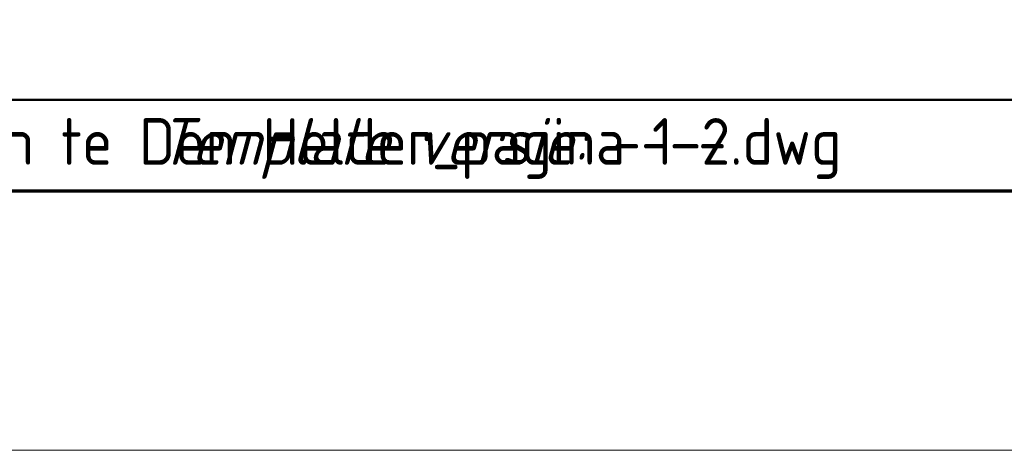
# Model space of a CAD drawing. Header units: millimetres. Extents: x -1609 to 2109, y 0 to 841.
# Tile 43 of 65: x 2021 to 2059, y 0 to 17. Entities that reach past the tile are written whole.
import ezdxf
from ezdxf.enums import TextEntityAlignment as Align

# ---------------------------------------------------------------- set-up
doc = ezdxf.new("R2010")
doc.units = ezdxf.units.MM
doc.layers.add('RVB_ALG_TEKENBLAD_ALGEMEEN', color=2, linetype='Continuous')
doc.styles.add('RVB_TXT', font='isocp.shx')

# ---------------------------------------------------------------- blocks, each defined once
blk = doc.blocks.new('*U25')
at = {"color": 1, "linetype": 'Continuous', "lineweight": 18}
blk.add_lwpolyline([(-1609, 0), (0, 0), (0, 841), (-1609, 841)], close=True, dxfattribs=at)
at = {"color": 5, "linetype": 'Continuous', "lineweight": 70}
blk.add_lwpolyline([(-1599, 10), (-10, 10), (-10, 831), (-1599, 831)], close=True, dxfattribs=at)
blk = doc.blocks.new('*U27')
at = {"color": 4, "linetype": 'Continuous', "lineweight": 50, "transparency": 16777216}
blk.add_lwpolyline([(-168, 13.5), (-10, 13.5), (-10, 40.5), (-168, 40.5)], close=True, dxfattribs=at)
at = {"color": 1, "linetype": 'Continuous', "lineweight": 18, "transparency": 16777216, "style": 'RVB_TXT'}
blk.add_text('20210223-Vogelwering-14B03-N002 MB Sewaco Noorderkroon te Den Helder_pagina 1-2.dwg', height=1.8, dxfattribs=at).set_placement((-149, 11))
at = {"color": 9, "linetype": 'Continuous', "lineweight": 18, "transparency": 16777216, "style": 'RVB_TXT', "oblique": 15}
blk.add_text('Template versie:', height=1.8, dxfattribs=at).set_placement((-66.5, 11), align=Align.RIGHT)
at = {"color": 9, "linetype": 'Continuous', "lineweight": 18, "transparency": 16777216, "style": 'RVB_TXT'}
blk.add_text('----', height=1.8, dxfattribs=at).set_placement((-65.5, 11))
at = {"color": 3, "linetype": 'Continuous', "lineweight": 35, "transparency": 16777216, "style": 'RVB_TXT'}
for tag, p in [('RVB_PROJNAAM', (-167, 111.5)), ('RVB_PROJLOC', (-167, 105.5)), ('RVB_SPEC1', (-167, 95)), ('RVB_SPEC2', (-167, 89)), ('RVB_SPEC3', (-167, 83)), ('RVB_SPEC4', (-167, 77)), ('RVB_SPEC5', (-167, 71)), ('RVB_DISC1', (-20, 29.5))]:
    blk.add_attdef(tag, p, '', height=3.5, dxfattribs=at)
at = {"color": 2, "linetype": 'Continuous', "lineweight": 25, "transparency": 16777216, "style": 'RVB_TXT'}
for tag, p in [('RVB_OBJNR', (-138, 65)), ('RVB_AUTEUR', (-59, 65)), ('RVB_GEBNR', (-138, 60.5)), ('RVB_CONTROLE', (-59, 60.5)), ('RVB_BESTNR', (-138, 56)), ('RVB_DATUM', (-59, 56)), ('RVB_PROJNR', (-138, 51.5)), ('RVB_SCHAAL', (-59, 51.5)), ('RVB_FASE', (-138, 47)), ('RVB_FORM', (-59, 47)), ('RVB_VERSIE', (-138, 42.5)), ('RVB_DOCUMENTCODE', (-88, 42.5))]:
    blk.add_attdef(tag, p, '', height=2.5, dxfattribs=at)
at = {"color": 200, "linetype": 'Continuous', "transparency": 16777216, "style": 'RVB_TXT', "flags": 1}
for tag, p in [('RVB_ICODE', (-48.5, 42.5)), ('RVB_BOUWLAAG', (-28.75, 42.5))]:
    blk.add_attdef(tag, p, '', height=2.5, dxfattribs=at)
at = {"color": 4, "linetype": 'Continuous', "lineweight": 50, "transparency": 16777216, "style": 'RVB_TXT'}
blk.add_attdef('RVB_DISC', (-48.5, 29.5), '', height=5, dxfattribs=at)

msp = doc.modelspace()

# ---------------------------------------------------------------- block references
at = {"layer": 'RVB_ALG_TEKENBLAD_ALGEMEEN', "transparency": 16777216}
for name in ['*U25', '*U27']:
    msp.add_blockref(name, (2109, 0), dxfattribs=at)

doc.saveas('drawing.dxf')
